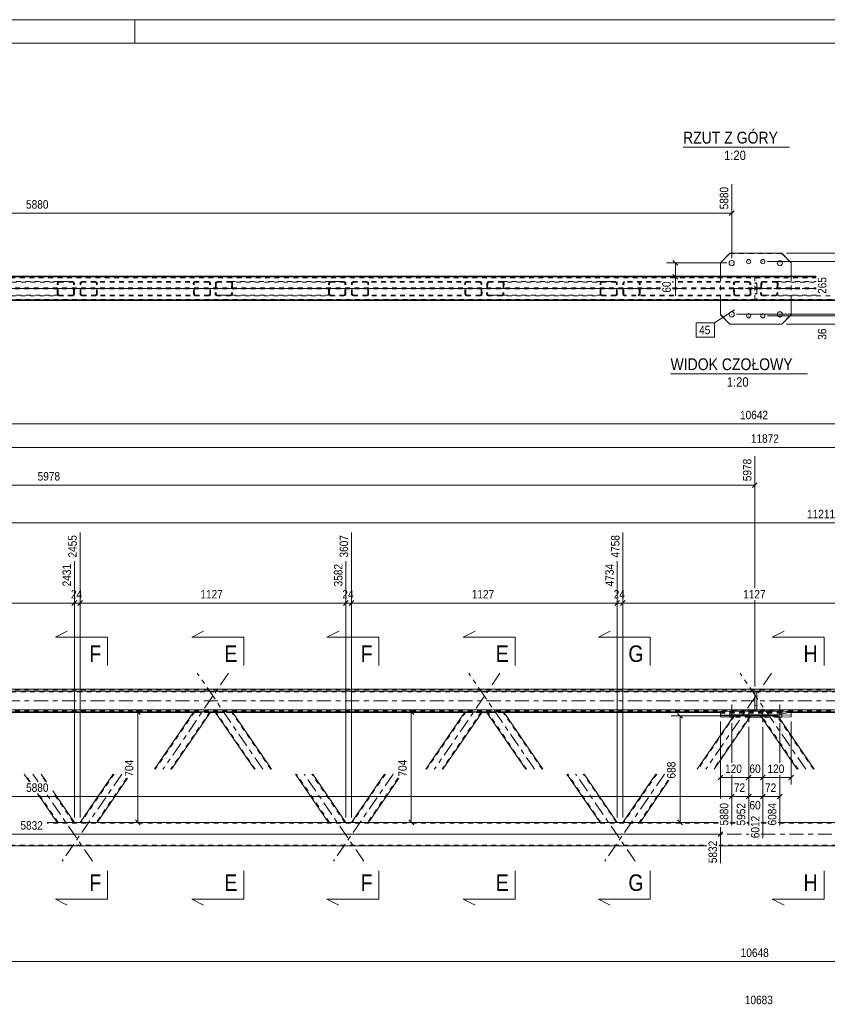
# Model space of a CAD drawing. Header units: millimetres. Extents: x 0 to 914, y 0 to 420.
# Tile 4 of 9: x 260 to 431, y 211 to 420. Entities that reach past the tile are written whole.
import ezdxf

# ---------------------------------------------------------------- set-up
doc = ezdxf.new("R2010")
doc.units = ezdxf.units.MM
for name, pattern in [('XKITLINE00', [0]), ('XKITLINE01', [4, 1, -1, 1, -1]), ('XKITLINE03', [6, 3, -1, 1, -1])]:
    doc.linetypes.add(name, pattern=pattern)
for name, color, linetype, lineweight in [('Arkusz rysunku', 3, 'Continuous', 0), ('Element', 2, 'Continuous', 0), ('Inny typ obiektu', 7, 'Continuous', 0), ('Przekrój', 7, 'Continuous', 0), ('Wymiar', 4, 'Continuous', 0), ('Znak elementu', 2, 'Continuous', 0), ('Śruba', 3, 'Continuous', 0)]:
    doc.layers.add(name, color=color, linetype=linetype, lineweight=lineweight)
doc.styles.add('ARIAL', font='ARIAL.TTF')

msp = doc.modelspace()

# ---------------------------------------------------------------- linework, layer by layer
at = {"layer": 'Arkusz rysunku', "linetype": 'XKITLINE00', "lineweight": 0}
for p, q in [((914, 420), (0, 420)), ((284, 415), (284, 420)), ((909, 415), (5, 415))]:
    msp.add_line(p, q, dxfattribs=at)
at = {"layer": 'Element', "linetype": 'XKITLINE00', "lineweight": 0}
for p, q in [((410.18, 370.47), (408.18, 368.47)), ((421.18, 370.47), (410.18, 370.47)), ((421.18, 370.47), (423.18, 368.47)), ((408.18, 368.47), (408.18, 365.63)), ((423.18, 368.47), (423.18, 365.63)), ((116.58, 365.63), (428.5, 365.63)), ((116.58, 360.63), (714.78, 360.63)), ((116.58, 360.62), (714.78, 360.62)), ((714.78, 360.49), (116.58, 360.49)), ((116.58, 360.48), (714.78, 360.48)), ((408.18, 360.48), (408.18, 357.48)), ((415.48, 360.52), (415.48, 360.62)), ((415.48, 360.52), (415.88, 360.52)), ((415.88, 360.52), (415.88, 360.62)), ((423.18, 357.48), (423.18, 360.48)), ((408.18, 357.45), (408.18, 357.48)), ((408.18, 357.48), (410.18, 355.48)), ((410.18, 355.46), (408.18, 357.45)), ((421.18, 355.48), (423.18, 357.48)), ((423.18, 357.45), (421.18, 355.46)), ((423.18, 357.48), (423.18, 357.45)), ((410.18, 355.46), (410.18, 355.48)), ((410.18, 355.48), (421.18, 355.48)), ((421.18, 355.46), (410.18, 355.46)), ((421.18, 355.46), (421.18, 355.48)), ((116.58, 278.07), (714.78, 278.07)), ((116.58, 277.67), (714.78, 277.67)), ((415.48, 277.64), (415.48, 273.67)), ((415.48, 277.64), (415.88, 277.64)), ((415.88, 277.64), (415.88, 273.67)), ((116.58, 273.67), (714.78, 273.67)), ((415.88, 273.69), (415.48, 273.69)), ((408.18, 273.27), (116.58, 273.27)), ((296.35, 273.11), (247.18, 273.11)), ((296.43, 273.23), (288.12, 261.09)), ((300.06, 273.23), (291.76, 261.09)), ((296.43, 273.23), (296.46, 273.23)), ((296.46, 273.23), (296.54, 273.24)), ((296.54, 273.24), (296.66, 273.24)), ((296.66, 273.24), (296.8, 273.24)), ((296.8, 273.24), (299.71, 273.24)), ((299.71, 273.24), (299.84, 273.24)), ((299.84, 273.24), (299.96, 273.24)), ((299.96, 273.24), (300.04, 273.23)), ((301.11, 273.11), (299.98, 273.11)), ((300.04, 273.23), (300.06, 273.23)), ((309.34, 261.09), (301.03, 273.23)), ((301.03, 273.23), (301.05, 273.23)), ((301.05, 273.23), (301.13, 273.24)), ((301.13, 273.24), (301.25, 273.24)), ((301.25, 273.24), (301.39, 273.24)), ((301.39, 273.24), (304.29, 273.24)), ((304.29, 273.24), (304.43, 273.24)), ((304.43, 273.24), (304.55, 273.24)), ((304.55, 273.24), (304.63, 273.23)), ((304.63, 273.23), (304.66, 273.23)), ((312.97, 261.09), (304.66, 273.23)), ((353.91, 273.11), (304.74, 273.11)), ((353.99, 273.23), (345.69, 261.09)), ((357.63, 273.23), (349.32, 261.09)), ((353.99, 273.23), (354.02, 273.23)), ((354.02, 273.23), (354.1, 273.24)), ((354.1, 273.24), (354.22, 273.24)), ((354.22, 273.24), (354.36, 273.24)), ((354.36, 273.24), (357.27, 273.24)), ((357.27, 273.24), (357.41, 273.24)), ((357.41, 273.24), (357.53, 273.24)), ((357.53, 273.24), (357.6, 273.23)), ((358.67, 273.11), (357.55, 273.11)), ((357.6, 273.23), (357.63, 273.23)), ((366.9, 261.09), (358.59, 273.23)), ((358.59, 273.23), (358.62, 273.23)), ((358.62, 273.23), (358.7, 273.24)), ((358.7, 273.24), (358.81, 273.24)), ((358.81, 273.24), (358.95, 273.24)), ((358.95, 273.24), (361.86, 273.24)), ((361.86, 273.24), (362, 273.24)), ((362, 273.24), (362.12, 273.24)), ((362.12, 273.24), (362.2, 273.23)), ((362.2, 273.23), (362.23, 273.23)), ((370.54, 261.09), (362.23, 273.23)), ((408.18, 273.11), (362.31, 273.11)), ((411.01, 272.43), (403.25, 261.09)), ((414.65, 272.43), (406.89, 261.09)), ((410.18, 273.43), (408.18, 273.36)), ((408.18, 273.36), (408.18, 272.22)), ((408.18, 272.56), (410.18, 272.63)), ((408.18, 272.22), (410.18, 272.16)), ((410.18, 272.63), (410.18, 273.43)), ((421.18, 273.43), (410.18, 273.43)), ((421.18, 272.63), (410.18, 272.63)), ((410.83, 272.16), (410.18, 272.16)), ((411.01, 272.43), (411.04, 272.43)), ((411.04, 272.43), (411.12, 272.44)), ((411.12, 272.44), (411.24, 272.44)), ((411.24, 272.44), (411.38, 272.44)), ((411.38, 272.44), (414.29, 272.44)), ((414.29, 272.44), (414.43, 272.44)), ((414.43, 272.44), (414.55, 272.44)), ((416.89, 272.16), (414.46, 272.16)), ((414.55, 272.44), (414.62, 272.43)), ((414.62, 272.43), (414.65, 272.43)), ((424.47, 261.09), (416.71, 272.43)), ((416.71, 272.43), (416.73, 272.43)), ((416.73, 272.43), (416.81, 272.44)), ((416.81, 272.44), (416.93, 272.44)), ((416.93, 272.44), (417.07, 272.44)), ((417.07, 272.44), (419.97, 272.44)), ((419.97, 272.44), (420.11, 272.44)), ((420.11, 272.44), (420.23, 272.44)), ((420.23, 272.44), (420.31, 272.43)), ((420.31, 272.43), (420.34, 272.43)), ((428.1, 261.09), (420.34, 272.43)), ((421.18, 272.16), (420.53, 272.16)), ((421.18, 273.43), (421.18, 272.63)), ((423.18, 273.36), (421.18, 273.43)), ((423.18, 272.56), (421.18, 272.63)), ((421.18, 272.16), (423.18, 272.22)), ((423.18, 273.36), (423.18, 272.22)), ((714.78, 273.27), (423.18, 273.27)), ((469.05, 273.11), (423.18, 273.11)), ((261.62, 258.46), (260.51, 260.09)), ((265.26, 258.46), (264.14, 260.09)), ((279.38, 260.09), (272.37, 249.84)), ((282.39, 259.18), (276, 249.84)), ((325.09, 249.84), (318.08, 260.09)), ((328.73, 249.84), (321.71, 260.09)), ((336.95, 260.09), (329.93, 249.84)), ((339.96, 259.18), (333.57, 249.84)), ((382.66, 249.84), (375.64, 260.09)), ((386.29, 249.84), (379.28, 260.09)), ((394.51, 260.09), (387.5, 249.84)), ((397.25, 258.78), (391.13, 249.84)), ((267.52, 249.84), (263.35, 255.94)), ((271.16, 249.84), (266.61, 256.49)), ((407.7, 249.84), (265.41, 249.84)), ((411.3, 249.84), (410.22, 249.84)), ((414.3, 249.84), (413.82, 249.84)), ((417.89, 249.84), (416.82, 249.84)), ((674.12, 249.84), (420.41, 249.84)), ((149.62, 244.84), (405.3, 244.84)), ((407.82, 244.84), (681.73, 244.84))]:
    msp.add_line(p, q, dxfattribs=at)
at = {"layer": 'Element', "linetype": 'XKITLINE01', "lineweight": 0}
for p, q in [((408.18, 368.45), (410.18, 370.45)), ((410.18, 370.45), (410.18, 370.47)), ((410.18, 370.45), (421.18, 370.45)), ((421.18, 370.45), (421.18, 370.47)), ((421.18, 370.45), (423.18, 368.45)), ((116.58, 365.61), (428.5, 365.61)), ((428.5, 365.49), (116.58, 365.49)), ((116.58, 365.48), (428.5, 365.48)), ((428.5, 365.48), (149.62, 365.48)), ((149.62, 365.28), (428.5, 365.28)), ((408.18, 365.63), (408.18, 360.48)), ((415.48, 365.59), (415.48, 363.15)), ((415.88, 365.59), (415.48, 365.59)), ((415.48, 365.46), (415.88, 365.46)), ((415.88, 363.15), (415.88, 365.59)), ((423.18, 365.63), (423.18, 360.48)), ((243.88, 364.33), (267.89, 364.33)), ((246.79, 364.48), (270.8, 364.48)), ((267.52, 364.18), (267.55, 364.29)), ((267.52, 361.78), (267.52, 364.18)), ((267.55, 364.29), (267.63, 364.39)), ((267.63, 364.39), (267.75, 364.46)), ((267.72, 364.24), (267.71, 364.18)), ((267.71, 361.78), (267.71, 364.18)), ((267.76, 364.29), (267.72, 364.24)), ((267.75, 364.46), (267.89, 364.48)), ((267.82, 364.32), (267.76, 364.29)), ((267.89, 364.33), (267.82, 364.32)), ((267.89, 364.48), (270.8, 364.48)), ((267.89, 364.33), (270.8, 364.33)), ((270.8, 364.48), (270.93, 364.46)), ((270.87, 364.32), (270.8, 364.33)), ((270.92, 364.29), (270.87, 364.32)), ((270.96, 364.24), (270.92, 364.29)), ((270.93, 364.46), (271.05, 364.39)), ((270.98, 364.18), (270.96, 364.24)), ((270.98, 361.78), (270.98, 364.18)), ((271.05, 364.39), (271.13, 364.29)), ((271.13, 364.29), (271.16, 364.18)), ((271.16, 361.78), (271.16, 364.18)), ((272.37, 364.18), (272.39, 364.29)), ((272.37, 361.78), (272.37, 364.18)), ((272.39, 364.29), (272.47, 364.39)), ((272.47, 364.39), (272.59, 364.46)), ((272.56, 364.24), (272.55, 364.18)), ((272.55, 361.78), (272.55, 364.18)), ((272.6, 364.29), (272.56, 364.24)), ((272.59, 364.46), (272.73, 364.48)), ((272.66, 364.32), (272.6, 364.29)), ((272.73, 364.33), (272.66, 364.32)), ((299.64, 364.48), (272.73, 364.48)), ((299.64, 364.33), (272.73, 364.33)), ((275.64, 364.48), (275.78, 364.46)), ((275.71, 364.32), (275.64, 364.33)), ((275.77, 364.29), (275.71, 364.32)), ((275.81, 364.24), (275.77, 364.29)), ((275.78, 364.46), (275.9, 364.39)), ((275.82, 364.18), (275.81, 364.24)), ((275.82, 361.78), (275.82, 364.18)), ((275.9, 364.39), (275.97, 364.29)), ((275.97, 364.29), (276, 364.18)), ((276, 361.78), (276, 364.18)), ((296.4, 364.29), (296.38, 364.18)), ((296.43, 361.78), (296.38, 364.18)), ((296.48, 364.39), (296.4, 364.29)), ((296.59, 364.46), (296.48, 364.39)), ((296.56, 364.18), (296.57, 364.24)), ((296.61, 361.78), (296.56, 364.18)), ((296.57, 364.24), (296.61, 364.29)), ((296.73, 364.48), (296.59, 364.46)), ((296.61, 364.29), (296.67, 364.32)), ((296.67, 364.32), (296.74, 364.33)), ((299.78, 364.46), (299.64, 364.48)), ((299.64, 364.33), (299.71, 364.32)), ((299.71, 364.32), (299.77, 364.29)), ((299.77, 364.29), (299.81, 364.24)), ((299.9, 364.39), (299.78, 364.46)), ((299.81, 364.24), (299.83, 364.18)), ((299.88, 361.78), (299.83, 364.18)), ((299.98, 364.29), (299.9, 364.39)), ((300.01, 364.18), (299.98, 364.29)), ((300.06, 361.78), (300.01, 364.18)), ((301.08, 364.18), (301.03, 361.78)), ((301.11, 364.29), (301.08, 364.18)), ((301.19, 364.39), (301.11, 364.29)), ((301.31, 364.46), (301.19, 364.39)), ((301.26, 364.18), (301.21, 361.78)), ((301.26, 364.18), (301.28, 364.24)), ((301.28, 364.24), (301.32, 364.29)), ((301.45, 364.48), (301.31, 364.46)), ((301.32, 364.29), (301.38, 364.32)), ((301.38, 364.32), (301.45, 364.33)), ((301.45, 364.48), (304.36, 364.48)), ((301.45, 364.33), (325.45, 364.33)), ((301.45, 364.33), (304.36, 364.33)), ((304.36, 364.48), (328.36, 364.48)), ((304.5, 364.46), (304.36, 364.48)), ((304.36, 364.33), (304.42, 364.32)), ((304.42, 364.32), (304.48, 364.29)), ((304.48, 364.29), (304.52, 364.24)), ((304.53, 364.18), (304.48, 361.78)), ((304.61, 364.39), (304.5, 364.46)), ((304.52, 364.24), (304.53, 364.18)), ((304.69, 364.29), (304.61, 364.39)), ((304.72, 364.18), (304.66, 361.78)), ((304.72, 364.18), (304.69, 364.29)), ((325.09, 364.18), (325.12, 364.29)), ((325.09, 361.78), (325.09, 364.18)), ((325.12, 364.29), (325.2, 364.39)), ((325.2, 364.39), (325.31, 364.46)), ((325.29, 364.24), (325.27, 364.18)), ((325.27, 361.78), (325.27, 364.18)), ((325.32, 364.29), (325.29, 364.24)), ((325.31, 364.46), (325.45, 364.48)), ((325.38, 364.32), (325.32, 364.29)), ((325.45, 364.33), (325.38, 364.32)), ((325.45, 364.48), (328.36, 364.48)), ((325.45, 364.33), (328.36, 364.33)), ((328.36, 364.48), (328.5, 364.46)), ((328.43, 364.32), (328.36, 364.33)), ((328.49, 364.29), (328.43, 364.32)), ((328.53, 364.24), (328.49, 364.29)), ((328.5, 364.46), (328.62, 364.39)), ((328.54, 364.18), (328.53, 364.24)), ((328.54, 361.78), (328.54, 364.18)), ((328.62, 364.39), (328.7, 364.29)), ((328.7, 364.29), (328.73, 364.18)), ((328.73, 361.78), (328.73, 364.18)), ((329.93, 364.18), (329.96, 364.29)), ((329.93, 361.78), (329.93, 364.18)), ((329.96, 364.29), (330.04, 364.39)), ((330.04, 364.39), (330.16, 364.46)), ((330.13, 364.24), (330.11, 364.18)), ((330.11, 361.78), (330.11, 364.18)), ((330.17, 364.29), (330.13, 364.24)), ((330.16, 364.46), (330.3, 364.48)), ((330.23, 364.32), (330.17, 364.29)), ((330.3, 364.33), (330.23, 364.32)), ((357.21, 364.48), (330.3, 364.48)), ((357.21, 364.33), (330.3, 364.33)), ((333.2, 364.48), (333.34, 364.46)), ((333.27, 364.32), (333.2, 364.33)), ((333.33, 364.29), (333.27, 364.32)), ((333.37, 364.24), (333.33, 364.29)), ((333.34, 364.46), (333.46, 364.39)), ((333.39, 364.18), (333.37, 364.24)), ((333.39, 361.78), (333.39, 364.18)), ((333.46, 364.39), (333.54, 364.29)), ((333.54, 364.29), (333.57, 364.18)), ((333.57, 361.78), (333.57, 364.18)), ((353.97, 364.29), (353.94, 364.18)), ((353.99, 361.78), (353.94, 364.18)), ((354.04, 364.39), (353.97, 364.29)), ((354.16, 364.46), (354.04, 364.39)), ((354.12, 364.18), (354.14, 364.24)), ((354.18, 361.78), (354.12, 364.18)), ((354.14, 364.24), (354.18, 364.29)), ((354.3, 364.48), (354.16, 364.46)), ((354.18, 364.29), (354.23, 364.32)), ((354.23, 364.32), (354.3, 364.33)), ((357.35, 364.46), (357.21, 364.48)), ((357.21, 364.33), (357.28, 364.32)), ((357.28, 364.32), (357.34, 364.29)), ((357.34, 364.29), (357.38, 364.24)), ((357.47, 364.39), (357.35, 364.46)), ((357.38, 364.24), (357.4, 364.18)), ((357.45, 361.78), (357.4, 364.18)), ((357.55, 364.29), (357.47, 364.39)), ((357.58, 364.18), (357.55, 364.29)), ((357.63, 361.78), (357.58, 364.18)), ((358.65, 364.18), (358.59, 361.78)), ((358.68, 364.29), (358.65, 364.18)), ((358.76, 364.39), (358.68, 364.29)), ((358.88, 364.46), (358.76, 364.39)), ((358.83, 364.18), (358.78, 361.78)), ((358.83, 364.18), (358.84, 364.24)), ((358.84, 364.24), (358.88, 364.29)), ((359.02, 364.48), (358.88, 364.46)), ((358.88, 364.29), (358.94, 364.32)), ((358.94, 364.32), (359.01, 364.33)), ((359.01, 364.33), (383.02, 364.33)), ((359.01, 364.33), (361.92, 364.33)), ((359.02, 364.48), (361.92, 364.48)), ((361.92, 364.48), (385.93, 364.48)), ((362.06, 364.46), (361.92, 364.48)), ((361.92, 364.33), (361.99, 364.32)), ((361.99, 364.32), (362.05, 364.29)), ((362.05, 364.29), (362.09, 364.24)), ((362.1, 364.18), (362.05, 361.78)), ((362.18, 364.39), (362.06, 364.46)), ((362.09, 364.24), (362.1, 364.18)), ((362.26, 364.29), (362.18, 364.39)), ((362.28, 364.18), (362.23, 361.78)), ((362.28, 364.18), (362.26, 364.29)), ((382.66, 364.18), (382.68, 364.29)), ((382.66, 361.78), (382.66, 364.18)), ((382.68, 364.29), (382.76, 364.39)), ((382.76, 364.39), (382.88, 364.46)), ((382.85, 364.24), (382.84, 364.18)), ((382.84, 361.78), (382.84, 364.18)), ((382.89, 364.29), (382.85, 364.24)), ((382.88, 364.46), (383.02, 364.48)), ((382.95, 364.32), (382.89, 364.29)), ((383.02, 364.33), (382.95, 364.32)), ((383.02, 364.48), (385.93, 364.48)), ((383.02, 364.33), (385.93, 364.33)), ((385.93, 364.48), (386.07, 364.46)), ((386, 364.32), (385.93, 364.33)), ((386.06, 364.29), (386, 364.32)), ((386.1, 364.24), (386.06, 364.29)), ((386.07, 364.46), (386.18, 364.39)), ((386.11, 364.18), (386.1, 364.24)), ((386.11, 361.78), (386.11, 364.18)), ((386.18, 364.39), (386.26, 364.29)), ((386.26, 364.29), (386.29, 364.18)), ((386.29, 361.78), (386.29, 364.18)), ((387.5, 364.18), (387.53, 364.29)), ((387.5, 361.78), (387.5, 364.18)), ((387.53, 364.29), (387.61, 364.39)), ((387.61, 364.39), (387.72, 364.46)), ((387.69, 364.24), (387.68, 364.18)), ((387.68, 361.78), (387.68, 364.18)), ((387.73, 364.29), (387.69, 364.24)), ((387.72, 364.46), (387.86, 364.48)), ((387.79, 364.32), (387.73, 364.29)), ((387.86, 364.33), (387.79, 364.32)), ((395.5, 364.48), (387.86, 364.48)), ((395.5, 364.33), (387.86, 364.33)), ((390.77, 364.48), (390.91, 364.46)), ((390.84, 364.32), (390.77, 364.33)), ((390.9, 364.29), (390.84, 364.32)), ((390.94, 364.24), (390.9, 364.29)), ((390.91, 364.46), (391.03, 364.39)), ((390.95, 364.18), (390.94, 364.24)), ((390.95, 361.78), (390.95, 364.18)), ((391.03, 364.39), (391.11, 364.29)), ((391.11, 364.29), (391.13, 364.18)), ((391.13, 361.78), (391.13, 364.18)), ((414.23, 364.48), (398.02, 364.48)), ((414.23, 364.33), (398.02, 364.33)), ((410.99, 364.29), (410.96, 364.18)), ((411.01, 361.78), (410.96, 364.18)), ((411.06, 364.39), (410.99, 364.29)), ((411.18, 364.46), (411.06, 364.39)), ((411.14, 364.18), (411.15, 364.24)), ((411.19, 361.78), (411.14, 364.18)), ((411.15, 364.24), (411.19, 364.29)), ((411.32, 364.48), (411.18, 364.46)), ((411.19, 364.29), (411.25, 364.32)), ((411.25, 364.32), (411.32, 364.33)), ((414.37, 364.46), (414.23, 364.48)), ((414.23, 364.33), (414.3, 364.32)), ((414.3, 364.32), (414.36, 364.29)), ((414.36, 364.29), (414.4, 364.24)), ((414.48, 364.39), (414.37, 364.46)), ((414.4, 364.24), (414.41, 364.18)), ((414.47, 361.78), (414.41, 364.18)), ((414.57, 364.29), (414.48, 364.39)), ((414.6, 364.18), (414.57, 364.29)), ((414.65, 361.78), (414.6, 364.18)), ((415.48, 364.24), (415.88, 364.24)), ((415.48, 364.12), (415.88, 364.12)), ((415.48, 363.21), (415.88, 363.21)), ((416.76, 364.18), (416.71, 361.78)), ((416.79, 364.29), (416.76, 364.18)), ((416.87, 364.39), (416.79, 364.29)), ((416.99, 364.46), (416.87, 364.39)), ((416.94, 364.18), (416.89, 361.78)), ((416.94, 364.18), (416.96, 364.24)), ((416.96, 364.24), (417, 364.29)), ((417.13, 364.48), (416.99, 364.46)), ((417, 364.29), (417.06, 364.32)), ((417.06, 364.32), (417.13, 364.33)), ((417.13, 364.48), (420.04, 364.48)), ((417.13, 364.33), (428.5, 364.33)), ((417.13, 364.33), (420.04, 364.33)), ((420.04, 364.48), (428.5, 364.48)), ((420.18, 364.46), (420.04, 364.48)), ((420.04, 364.33), (420.1, 364.32)), ((420.1, 364.32), (420.16, 364.29)), ((420.16, 364.29), (420.2, 364.24)), ((420.21, 364.18), (420.16, 361.78)), ((420.29, 364.39), (420.18, 364.46)), ((420.2, 364.24), (420.21, 364.18)), ((420.37, 364.29), (420.29, 364.39)), ((420.4, 364.18), (420.34, 361.78)), ((420.4, 364.18), (420.37, 364.29)), ((116.58, 363.13), (395.5, 363.13)), ((116.58, 362.97), (395.5, 362.97)), ((267.89, 361.63), (243.82, 361.63)), ((270.8, 361.48), (246.73, 361.48)), ((267.55, 361.66), (267.52, 361.78)), ((267.63, 361.57), (267.55, 361.66)), ((267.75, 361.5), (267.63, 361.57)), ((267.71, 361.78), (267.72, 361.72)), ((267.72, 361.72), (267.76, 361.67)), ((267.89, 361.48), (267.75, 361.5)), ((267.76, 361.67), (267.82, 361.64)), ((267.82, 361.64), (267.89, 361.63)), ((270.8, 361.63), (267.89, 361.63)), ((267.89, 361.48), (270.8, 361.48)), ((270.8, 361.63), (270.87, 361.64)), ((270.93, 361.5), (270.8, 361.48)), ((270.87, 361.64), (270.92, 361.67)), ((270.92, 361.67), (270.96, 361.72)), ((271.05, 361.57), (270.93, 361.5)), ((270.96, 361.72), (270.98, 361.78)), ((271.13, 361.66), (271.05, 361.57)), ((271.16, 361.78), (271.13, 361.66)), ((272.39, 361.66), (272.37, 361.78)), ((272.47, 361.57), (272.39, 361.66)), ((272.59, 361.5), (272.47, 361.57)), ((272.55, 361.78), (272.56, 361.72)), ((272.56, 361.72), (272.6, 361.67)), ((272.73, 361.48), (272.59, 361.5)), ((272.6, 361.67), (272.66, 361.64)), ((272.66, 361.64), (272.73, 361.63)), ((299.7, 361.63), (272.73, 361.63)), ((299.71, 361.48), (272.73, 361.48)), ((275.64, 361.63), (275.71, 361.64)), ((275.78, 361.5), (275.64, 361.48)), ((275.71, 361.64), (275.77, 361.67)), ((275.77, 361.67), (275.81, 361.72)), ((275.9, 361.57), (275.78, 361.5)), ((275.81, 361.72), (275.82, 361.78)), ((275.97, 361.66), (275.9, 361.57)), ((276, 361.78), (275.97, 361.66)), ((296.43, 361.78), (296.46, 361.66)), ((296.46, 361.66), (296.54, 361.57)), ((296.54, 361.57), (296.66, 361.5)), ((296.62, 361.72), (296.61, 361.78)), ((296.67, 361.67), (296.62, 361.72)), ((296.66, 361.5), (296.8, 361.48)), ((296.72, 361.64), (296.67, 361.67)), ((296.79, 361.63), (296.72, 361.64)), ((299.77, 361.64), (299.7, 361.63)), ((299.71, 361.48), (299.84, 361.5)), ((299.83, 361.67), (299.77, 361.64)), ((299.87, 361.72), (299.83, 361.67)), ((299.84, 361.5), (299.96, 361.57)), ((299.88, 361.78), (299.87, 361.72)), ((299.96, 361.57), (300.04, 361.66)), ((300.04, 361.66), (300.06, 361.78)), ((301.03, 361.78), (301.05, 361.67)), ((301.05, 361.67), (301.13, 361.57)), ((301.13, 361.57), (301.25, 361.5)), ((301.22, 361.72), (301.21, 361.78)), ((301.26, 361.67), (301.22, 361.72)), ((301.25, 361.5), (301.39, 361.48)), ((301.32, 361.64), (301.26, 361.67)), ((301.39, 361.63), (301.32, 361.64)), ((325.45, 361.63), (301.39, 361.63)), ((301.39, 361.63), (304.3, 361.63)), ((304.29, 361.48), (301.39, 361.48)), ((304.29, 361.48), (304.43, 361.5)), ((328.36, 361.48), (304.29, 361.48)), ((304.37, 361.64), (304.3, 361.63)), ((304.43, 361.67), (304.37, 361.64)), ((304.47, 361.72), (304.43, 361.67)), ((304.43, 361.5), (304.55, 361.57)), ((304.48, 361.78), (304.47, 361.72)), ((304.55, 361.57), (304.63, 361.67)), ((304.63, 361.67), (304.66, 361.78)), ((325.12, 361.66), (325.09, 361.78)), ((325.2, 361.57), (325.12, 361.66)), ((325.31, 361.5), (325.2, 361.57)), ((325.27, 361.78), (325.29, 361.72)), ((325.29, 361.72), (325.32, 361.67)), ((325.45, 361.48), (325.31, 361.5)), ((325.32, 361.67), (325.38, 361.64)), ((325.38, 361.64), (325.45, 361.63)), ((328.36, 361.63), (325.45, 361.63)), ((325.45, 361.48), (328.36, 361.48)), ((328.36, 361.63), (328.43, 361.64)), ((328.5, 361.5), (328.36, 361.48)), ((328.43, 361.64), (328.49, 361.67)), ((328.49, 361.67), (328.53, 361.72)), ((328.62, 361.57), (328.5, 361.5)), ((328.53, 361.72), (328.54, 361.78)), ((328.7, 361.66), (328.62, 361.57)), ((328.73, 361.78), (328.7, 361.66)), ((329.96, 361.66), (329.93, 361.78)), ((330.04, 361.57), (329.96, 361.66)), ((330.16, 361.5), (330.04, 361.57)), ((330.11, 361.78), (330.13, 361.72)), ((330.13, 361.72), (330.17, 361.67)), ((330.3, 361.48), (330.16, 361.5)), ((330.17, 361.67), (330.23, 361.64)), ((330.23, 361.64), (330.3, 361.63)), ((357.27, 361.63), (330.3, 361.63)), ((357.27, 361.48), (330.3, 361.48)), ((333.2, 361.63), (333.27, 361.64)), ((333.34, 361.5), (333.2, 361.48)), ((333.27, 361.64), (333.33, 361.67)), ((333.33, 361.67), (333.37, 361.72)), ((333.46, 361.57), (333.34, 361.5)), ((333.37, 361.72), (333.39, 361.78)), ((333.54, 361.66), (333.46, 361.57)), ((333.57, 361.78), (333.54, 361.66)), ((353.99, 361.78), (354.02, 361.66)), ((354.02, 361.66), (354.1, 361.57)), ((354.1, 361.57), (354.22, 361.5)), ((354.19, 361.72), (354.18, 361.78)), ((354.23, 361.67), (354.19, 361.72)), ((354.22, 361.5), (354.36, 361.48)), ((354.29, 361.64), (354.23, 361.67)), ((354.36, 361.63), (354.29, 361.64)), ((357.34, 361.64), (357.27, 361.63)), ((357.27, 361.48), (357.41, 361.5)), ((357.4, 361.67), (357.34, 361.64)), ((357.43, 361.72), (357.4, 361.67)), ((357.41, 361.5), (357.53, 361.57)), ((357.45, 361.78), (357.43, 361.72)), ((357.53, 361.57), (357.6, 361.66)), ((357.6, 361.66), (357.63, 361.78)), ((358.59, 361.78), (358.62, 361.67)), ((358.62, 361.67), (358.7, 361.57)), ((358.7, 361.57), (358.81, 361.5)), ((358.79, 361.72), (358.78, 361.78)), ((358.83, 361.67), (358.79, 361.72)), ((358.81, 361.5), (358.95, 361.48)), ((358.89, 361.64), (358.83, 361.67)), ((358.96, 361.63), (358.89, 361.64)), ((361.86, 361.48), (358.95, 361.48)), ((383.02, 361.63), (358.96, 361.63)), ((358.96, 361.63), (361.86, 361.63)), ((361.93, 361.64), (361.86, 361.63)), ((361.86, 361.48), (362, 361.5)), ((385.93, 361.48), (361.86, 361.48)), ((361.99, 361.67), (361.93, 361.64)), ((362.03, 361.72), (361.99, 361.67)), ((362, 361.5), (362.12, 361.57)), ((362.05, 361.78), (362.03, 361.72)), ((362.12, 361.57), (362.2, 361.67)), ((362.2, 361.67), (362.23, 361.78)), ((382.68, 361.66), (382.66, 361.78)), ((382.76, 361.57), (382.68, 361.66)), ((382.88, 361.5), (382.76, 361.57)), ((382.84, 361.78), (382.85, 361.72)), ((382.85, 361.72), (382.89, 361.67)), ((383.02, 361.48), (382.88, 361.5)), ((382.89, 361.67), (382.95, 361.64)), ((382.95, 361.64), (383.02, 361.63)), ((385.93, 361.63), (383.02, 361.63)), ((383.02, 361.48), (385.93, 361.48)), ((385.93, 361.63), (386, 361.64)), ((386.07, 361.5), (385.93, 361.48)), ((386, 361.64), (386.06, 361.67)), ((386.06, 361.67), (386.1, 361.72)), ((386.18, 361.57), (386.07, 361.5)), ((386.1, 361.72), (386.11, 361.78)), ((386.26, 361.66), (386.18, 361.57)), ((386.29, 361.78), (386.26, 361.66)), ((387.53, 361.66), (387.5, 361.78)), ((387.61, 361.57), (387.53, 361.66)), ((387.72, 361.5), (387.61, 361.57)), ((387.68, 361.78), (387.69, 361.72)), ((387.69, 361.72), (387.73, 361.67)), ((387.86, 361.48), (387.72, 361.5)), ((387.73, 361.67), (387.79, 361.64)), ((387.79, 361.64), (387.86, 361.63)), ((414.29, 361.63), (387.86, 361.63)), ((414.29, 361.48), (387.86, 361.48)), ((390.77, 361.63), (390.84, 361.64)), ((390.91, 361.5), (390.77, 361.48)), ((390.84, 361.64), (390.9, 361.67)), ((390.9, 361.67), (390.94, 361.72)), ((391.03, 361.57), (390.91, 361.5)), ((390.94, 361.72), (390.95, 361.78)), ((391.11, 361.66), (391.03, 361.57)), ((391.13, 361.78), (391.11, 361.66)), ((398.02, 363.13), (428.5, 363.13)), ((398.02, 362.97), (428.5, 362.97)), ((411.01, 361.78), (411.04, 361.66)), ((411.04, 361.66), (411.12, 361.57)), ((411.12, 361.57), (411.24, 361.5)), ((411.21, 361.72), (411.19, 361.78)), ((411.25, 361.67), (411.21, 361.72)), ((411.24, 361.5), (411.38, 361.48)), ((411.31, 361.64), (411.25, 361.67)), ((411.38, 361.63), (411.31, 361.64)), ((414.36, 361.64), (414.29, 361.63)), ((414.29, 361.48), (414.43, 361.5)), ((414.41, 361.67), (414.36, 361.64)), ((414.45, 361.72), (414.41, 361.67)), ((414.43, 361.5), (414.55, 361.57)), ((414.47, 361.78), (414.45, 361.72)), ((414.55, 361.57), (414.62, 361.66)), ((414.62, 361.66), (414.65, 361.78)), ((415.88, 363.15), (415.48, 363.15)), ((415.48, 360.62), (415.48, 362.96)), ((415.48, 362.96), (415.88, 362.96)), ((415.48, 362.9), (415.88, 362.9)), ((415.48, 361.99), (415.88, 361.99)), ((415.48, 361.87), (415.88, 361.87)), ((415.88, 362.96), (415.88, 360.62)), ((416.71, 361.78), (416.73, 361.67)), ((416.73, 361.67), (416.81, 361.57)), ((416.81, 361.57), (416.93, 361.5)), ((416.9, 361.72), (416.89, 361.78)), ((416.94, 361.67), (416.9, 361.72)), ((416.93, 361.5), (417.07, 361.48)), ((417, 361.64), (416.94, 361.67)), ((417.07, 361.63), (417, 361.64)), ((428.5, 361.63), (417.07, 361.63)), ((417.07, 361.63), (419.98, 361.63)), ((419.97, 361.48), (417.07, 361.48)), ((419.97, 361.48), (420.11, 361.5)), ((443.49, 361.48), (419.97, 361.48)), ((420.05, 361.64), (419.98, 361.63)), ((420.11, 361.67), (420.05, 361.64)), ((420.15, 361.72), (420.11, 361.67)), ((420.11, 361.5), (420.23, 361.57)), ((420.16, 361.78), (420.15, 361.72)), ((420.23, 361.57), (420.31, 361.67)), ((420.31, 361.67), (420.34, 361.78)), ((681.73, 360.68), (149.62, 360.68)), ((681.73, 360.48), (149.62, 360.48)), ((415.48, 360.64), (415.88, 360.64)), ((116.58, 277.91), (714.78, 277.91)), ((415.48, 277.6), (415.48, 277.64)), ((415.88, 277.6), (415.88, 277.64)), ((714.78, 277.57), (116.58, 277.57)), ((714.78, 277.51), (116.58, 277.51)), ((415.48, 277.6), (415.88, 277.6)), ((415.48, 277.53), (415.48, 273.54)), ((415.48, 277.53), (415.88, 277.53)), ((415.48, 277.49), (415.88, 277.49)), ((415.48, 276.57), (415.88, 276.57)), ((415.48, 276.56), (415.88, 276.56)), ((415.88, 277.53), (415.88, 273.54)), ((116.58, 273.61), (714.78, 273.61)), ((116.58, 273.51), (714.78, 273.51)), ((415.48, 274.62), (415.88, 274.62)), ((415.88, 274.61), (415.48, 274.61)), ((415.48, 273.69), (415.48, 273.65)), ((415.48, 273.65), (415.48, 273.67)), ((415.48, 273.65), (415.88, 273.65)), ((415.48, 273.58), (415.88, 273.58)), ((415.48, 273.54), (415.88, 273.54)), ((415.88, 273.65), (415.88, 273.69)), ((415.88, 273.65), (415.88, 273.67)), ((296.61, 273.23), (288.3, 261.09)), ((299.88, 273.23), (291.57, 261.09)), ((299.98, 273.11), (296.35, 273.11)), ((296.4, 273.15), (296.38, 273.15)), ((296.48, 273.15), (296.4, 273.15)), ((296.59, 273.14), (296.48, 273.15)), ((296.56, 273.15), (296.57, 273.15)), ((296.57, 273.15), (296.6, 273.15)), ((296.73, 273.14), (296.59, 273.14)), ((296.6, 273.15), (296.61, 273.15)), ((296.61, 273.23), (296.62, 273.23)), ((296.61, 273.15), (296.67, 273.15)), ((296.62, 273.23), (296.65, 273.23)), ((296.65, 273.23), (296.67, 273.23)), ((296.72, 273.23), (296.67, 273.23)), ((296.67, 273.15), (296.74, 273.15)), ((296.79, 273.23), (296.72, 273.23)), ((296.73, 273.14), (299.64, 273.14)), ((296.74, 273.15), (299.64, 273.15)), ((296.79, 273.23), (299.7, 273.23)), ((299.64, 273.15), (299.71, 273.15)), ((299.78, 273.14), (299.64, 273.14)), ((299.77, 273.23), (299.7, 273.23)), ((299.71, 273.15), (299.77, 273.15)), ((299.83, 273.23), (299.77, 273.23)), ((299.77, 273.15), (299.79, 273.15)), ((299.78, 273.14), (299.82, 273.15)), ((299.79, 273.15), (299.81, 273.15)), ((299.81, 273.15), (299.83, 273.15)), ((299.82, 273.15), (299.9, 273.15)), ((299.83, 273.23), (299.84, 273.23)), ((299.84, 273.23), (299.87, 273.23)), ((299.87, 273.23), (299.88, 273.23)), ((299.98, 273.15), (299.9, 273.15)), ((300.01, 273.15), (299.98, 273.15)), ((301.03, 273.23), (301.08, 273.15)), ((301.11, 273.15), (301.08, 273.15)), ((301.19, 273.15), (301.11, 273.15)), ((304.74, 273.11), (301.11, 273.11)), ((301.31, 273.14), (301.19, 273.15)), ((301.26, 273.15), (301.21, 273.23)), ((301.21, 273.23), (301.22, 273.23)), ((301.22, 273.23), (301.25, 273.23)), ((301.25, 273.23), (301.26, 273.23)), ((301.32, 273.23), (301.26, 273.23)), ((309.52, 261.09), (301.26, 273.15)), ((301.26, 273.15), (301.28, 273.15)), ((301.28, 273.15), (301.31, 273.15)), ((301.31, 273.15), (301.32, 273.15)), ((301.45, 273.14), (301.31, 273.14)), ((301.39, 273.23), (301.32, 273.23)), ((301.32, 273.15), (301.38, 273.15)), ((301.38, 273.15), (301.45, 273.15)), ((301.39, 273.23), (304.3, 273.23)), ((301.45, 273.15), (304.36, 273.15)), ((301.45, 273.14), (304.36, 273.14)), ((304.37, 273.23), (304.3, 273.23)), ((304.36, 273.15), (304.42, 273.15)), ((304.5, 273.14), (304.36, 273.14)), ((304.43, 273.23), (304.37, 273.23)), ((304.42, 273.15), (304.48, 273.15)), ((304.43, 273.23), (304.44, 273.23)), ((304.44, 273.23), (304.47, 273.23)), ((304.47, 273.23), (304.48, 273.23)), ((304.53, 273.15), (304.48, 273.23)), ((304.48, 273.15), (304.49, 273.15)), ((304.49, 273.15), (304.52, 273.15)), ((304.5, 273.14), (304.54, 273.15)), ((304.52, 273.15), (304.53, 273.15)), ((312.79, 261.09), (304.53, 273.15)), ((304.54, 273.15), (304.61, 273.15)), ((304.69, 273.15), (304.61, 273.15)), ((304.66, 273.23), (304.72, 273.15)), ((304.72, 273.15), (304.69, 273.15)), ((354.18, 273.23), (345.87, 261.09)), ((357.45, 273.23), (349.14, 261.09)), ((357.55, 273.11), (353.91, 273.11)), ((353.97, 273.15), (353.94, 273.15)), ((354.04, 273.15), (353.97, 273.15)), ((354.16, 273.14), (354.04, 273.15)), ((354.12, 273.15), (354.14, 273.15)), ((354.14, 273.15), (354.16, 273.15)), ((354.16, 273.15), (354.18, 273.15)), ((354.3, 273.14), (354.16, 273.14)), ((354.18, 273.23), (354.19, 273.23)), ((354.18, 273.15), (354.23, 273.15)), ((354.19, 273.23), (354.22, 273.23)), ((354.22, 273.23), (354.23, 273.23)), ((354.29, 273.23), (354.23, 273.23)), ((354.23, 273.15), (354.3, 273.15)), ((354.36, 273.23), (354.29, 273.23)), ((354.3, 273.15), (357.21, 273.15)), ((354.3, 273.14), (357.21, 273.14)), ((354.36, 273.23), (357.27, 273.23)), ((357.21, 273.15), (357.28, 273.15)), ((357.35, 273.14), (357.21, 273.14)), ((357.34, 273.23), (357.27, 273.23)), ((357.28, 273.15), (357.34, 273.15)), ((357.4, 273.23), (357.34, 273.23)), ((357.34, 273.15), (357.35, 273.15)), ((357.35, 273.15), (357.38, 273.15)), ((357.35, 273.14), (357.39, 273.15)), ((357.38, 273.15), (357.4, 273.15)), ((357.39, 273.15), (357.47, 273.15)), ((357.4, 273.23), (357.41, 273.23)), ((357.41, 273.23), (357.43, 273.23)), ((357.43, 273.23), (357.45, 273.23)), ((357.55, 273.15), (357.47, 273.15)), ((357.58, 273.15), (357.55, 273.15)), ((358.59, 273.23), (358.65, 273.15)), ((358.68, 273.15), (358.65, 273.15)), ((362.31, 273.11), (358.67, 273.11)), ((358.76, 273.15), (358.68, 273.15)), ((358.88, 273.14), (358.76, 273.15)), ((358.83, 273.15), (358.78, 273.23)), ((358.78, 273.23), (358.79, 273.23)), ((358.79, 273.23), (358.82, 273.23)), ((358.82, 273.23), (358.83, 273.23)), ((358.89, 273.23), (358.83, 273.23)), ((367.08, 261.09), (358.83, 273.15)), ((358.83, 273.15), (358.84, 273.15)), ((358.84, 273.15), (358.87, 273.15)), ((358.87, 273.15), (358.88, 273.15)), ((358.88, 273.15), (358.94, 273.15)), ((359.02, 273.14), (358.88, 273.14)), ((358.96, 273.23), (358.89, 273.23)), ((358.94, 273.15), (359.01, 273.15)), ((358.96, 273.23), (361.86, 273.23)), ((359.01, 273.15), (361.92, 273.15)), ((359.02, 273.14), (361.92, 273.14)), ((361.93, 273.23), (361.86, 273.23)), ((361.92, 273.15), (361.99, 273.15)), ((362.06, 273.14), (361.92, 273.14)), ((361.99, 273.23), (361.93, 273.23)), ((361.99, 273.23), (362, 273.23)), ((361.99, 273.15), (362.05, 273.15)), ((362, 273.23), (362.03, 273.23)), ((362.03, 273.23), (362.05, 273.23)), ((362.1, 273.15), (362.05, 273.23)), ((362.05, 273.15), (362.06, 273.15)), ((362.06, 273.15), (362.09, 273.15)), ((362.06, 273.14), (362.11, 273.15)), ((362.09, 273.15), (362.1, 273.15)), ((370.36, 261.09), (362.1, 273.15)), ((362.11, 273.15), (362.18, 273.15)), ((362.26, 273.15), (362.18, 273.15)), ((362.23, 273.23), (362.28, 273.15)), ((362.28, 273.15), (362.26, 273.15)), ((411.19, 272.43), (403.43, 261.09)), ((414.47, 272.43), (406.71, 261.09)), ((423.18, 273.27), (408.18, 273.27)), ((423.18, 273.11), (408.18, 273.11)), ((408.18, 273.02), (410.18, 272.96)), ((410.18, 272.96), (421.18, 272.96)), ((410.18, 272.16), (410.18, 272.63)), ((414.46, 272.16), (410.83, 272.16)), ((410.99, 272.35), (410.96, 272.35)), ((411.06, 272.35), (410.99, 272.35)), ((411.18, 272.34), (411.06, 272.35)), ((411.14, 272.35), (411.15, 272.35)), ((411.15, 272.35), (411.18, 272.35)), ((411.18, 272.35), (411.19, 272.35)), ((411.32, 272.34), (411.18, 272.34)), ((411.19, 272.43), (411.21, 272.43)), ((411.19, 272.35), (411.25, 272.35)), ((411.21, 272.43), (411.24, 272.43)), ((411.24, 272.43), (411.25, 272.43)), ((411.31, 272.43), (411.25, 272.43)), ((411.25, 272.35), (411.32, 272.35)), ((411.38, 272.43), (411.31, 272.43)), ((411.32, 272.35), (414.23, 272.35)), ((411.32, 272.34), (414.23, 272.34)), ((411.38, 272.43), (414.29, 272.43)), ((414.23, 272.35), (414.3, 272.35)), ((414.23, 272.34), (414.37, 272.34)), ((414.36, 272.43), (414.29, 272.43)), ((414.3, 272.35), (414.36, 272.35)), ((414.41, 272.43), (414.36, 272.43)), ((414.36, 272.35), (414.37, 272.35)), ((414.37, 272.35), (414.4, 272.35)), ((414.37, 272.34), (414.41, 272.35)), ((414.4, 272.35), (414.41, 272.35)), ((414.41, 272.43), (414.42, 272.43)), ((414.41, 272.35), (414.48, 272.35)), ((414.42, 272.43), (414.45, 272.43)), ((414.45, 272.43), (414.47, 272.43)), ((414.57, 272.35), (414.48, 272.35)), ((414.6, 272.35), (414.57, 272.35)), ((416.71, 272.43), (416.76, 272.35)), ((416.79, 272.35), (416.76, 272.35)), ((416.87, 272.35), (416.79, 272.35)), ((416.99, 272.34), (416.87, 272.35)), ((416.94, 272.35), (416.89, 272.43)), ((416.89, 272.43), (416.9, 272.43)), ((420.53, 272.16), (416.89, 272.16)), ((416.9, 272.43), (416.93, 272.43)), ((416.93, 272.43), (416.94, 272.43)), ((417, 272.43), (416.94, 272.43)), ((424.65, 261.09), (416.94, 272.35)), ((416.94, 272.35), (416.96, 272.35)), ((416.96, 272.35), (416.99, 272.35)), ((416.99, 272.35), (417, 272.35)), ((417.13, 272.34), (416.99, 272.34)), ((417.07, 272.43), (417, 272.43)), ((417, 272.35), (417.06, 272.35)), ((417.06, 272.35), (417.13, 272.35)), ((417.07, 272.43), (419.98, 272.43)), ((417.13, 272.35), (420.04, 272.35)), ((417.13, 272.34), (420.04, 272.34)), ((420.05, 272.43), (419.98, 272.43)), ((420.04, 272.35), (420.1, 272.35)), ((420.04, 272.34), (420.18, 272.34)), ((420.11, 272.43), (420.05, 272.43)), ((420.1, 272.35), (420.16, 272.35)), ((420.11, 272.43), (420.12, 272.43)), ((420.12, 272.43), (420.15, 272.43)), ((420.15, 272.43), (420.16, 272.43)), ((420.21, 272.35), (420.16, 272.43)), ((420.16, 272.35), (420.17, 272.35)), ((420.17, 272.35), (420.2, 272.35)), ((420.18, 272.34), (420.22, 272.35)), ((420.2, 272.35), (420.21, 272.35)), ((427.92, 261.09), (420.21, 272.35)), ((420.22, 272.35), (420.29, 272.35)), ((420.37, 272.35), (420.29, 272.35)), ((420.34, 272.43), (420.4, 272.35)), ((420.4, 272.35), (420.37, 272.35)), ((421.18, 272.96), (423.18, 273.02)), ((421.18, 272.63), (421.18, 272.16)), ((261.81, 258.46), (260.69, 260.09)), ((265.08, 258.46), (263.96, 260.09)), ((279.56, 260.09), (272.55, 249.84)), ((282.21, 259.18), (275.82, 249.84)), ((325.27, 249.84), (318.26, 260.09)), ((328.54, 249.84), (321.53, 260.09)), ((337.13, 260.09), (330.11, 249.84)), ((339.78, 259.18), (333.39, 249.84)), ((382.84, 249.84), (375.82, 260.09)), ((386.11, 249.84), (379.09, 260.09)), ((394.7, 260.09), (387.68, 249.84)), ((397.07, 258.78), (390.95, 249.84)), ((267.71, 249.84), (263.53, 255.94)), ((270.98, 249.84), (266.61, 256.22)), ((407.7, 249.64), (265.41, 249.64)), ((271.16, 249.84), (267.52, 249.84)), ((276, 249.84), (272.37, 249.84)), ((328.73, 249.84), (325.09, 249.84)), ((333.57, 249.84), (329.93, 249.84)), ((386.29, 249.84), (382.66, 249.84)), ((391.13, 249.84), (387.5, 249.84)), ((411.3, 249.64), (410.22, 249.64)), ((414.3, 249.64), (413.82, 249.64)), ((417.89, 249.64), (416.82, 249.64)), ((681.73, 249.64), (420.41, 249.64)), ((149.62, 245.04), (405.3, 245.04)), ((407.82, 245.04), (681.73, 245.04))]:
    msp.add_line(p, q, dxfattribs=at)
at = {"layer": 'Element', "linetype": 'XKITLINE03', "lineweight": 0}
for p, q in [((106.58, 363.05), (395.5, 363.05)), ((139.62, 362.98), (395.5, 362.98)), ((274.99, 362.98), (239.66, 362.98)), ((303.87, 362.98), (268.54, 362.98)), ((332.55, 362.98), (297.22, 362.98)), ((361.43, 362.98), (326.1, 362.98)), ((390.12, 362.98), (354.79, 362.98)), ((395.5, 362.98), (383.67, 362.98)), ((398.02, 363.05), (428.5, 363.05)), ((398.02, 362.98), (428.5, 362.98)), ((419, 362.98), (398.02, 362.98)), ((428.5, 362.98), (412.36, 362.98)), ((303.87, 281.44), (289.94, 261.09)), ((311.15, 261.09), (297.22, 281.44)), ((361.43, 281.44), (347.5, 261.09)), ((368.72, 261.09), (354.79, 281.44)), ((419, 281.44), (405.07, 261.09)), ((426.29, 261.09), (412.36, 281.44)), ((106.58, 275.59), (724.78, 275.59)), ((263.44, 258.46), (262.33, 260.09)), ((281.2, 260.09), (268.54, 241.59)), ((332.55, 241.59), (319.89, 260.09)), ((338.77, 260.09), (326.1, 241.59)), ((390.12, 241.59), (377.46, 260.09)), ((396.33, 260.09), (383.67, 241.59)), ((274.99, 241.59), (265.17, 255.94)), ((139.62, 247.34), (414.3, 247.34)), ((416.82, 247.34), (691.73, 247.34))]:
    msp.add_line(p, q, dxfattribs=at)
at = {"layer": 'Inny typ obiektu', "linetype": 'XKITLINE00', "lineweight": 0}
for p, q in [((400.26, 393), (422.86, 393)), ((397.6, 344.96), (426.68, 344.96))]:
    msp.add_line(p, q, dxfattribs=at)
at = {"layer": 'Przekrój', "linetype": 'XKITLINE00', "lineweight": 0}
for p, q in [((267.16, 289.1), (269.66, 290.35)), ((296.07, 289.1), (298.57, 290.35)), ((324.73, 289.1), (327.23, 290.35)), ((353.64, 289.1), (356.14, 290.35)), ((382.29, 289.1), (384.79, 290.35)), ((419.18, 289.1), (421.68, 290.35)), ((272.16, 289.1), (267.16, 289.1)), ((278.16, 289.1), (272.16, 289.1)), ((278.16, 289.1), (278.16, 283.1)), ((301.07, 289.1), (296.07, 289.1)), ((307.07, 289.1), (301.07, 289.1)), ((307.07, 289.1), (307.07, 283.1)), ((329.73, 289.1), (324.73, 289.1)), ((335.73, 289.1), (329.73, 289.1)), ((335.73, 289.1), (335.73, 283.1)), ((358.64, 289.1), (353.64, 289.1)), ((364.64, 289.1), (358.64, 289.1)), ((364.64, 289.1), (364.64, 283.1)), ((387.29, 289.1), (382.29, 289.1)), ((393.29, 289.1), (387.29, 289.1)), ((393.29, 289.1), (393.29, 283.1)), ((424.18, 289.1), (419.18, 289.1)), ((430.18, 289.1), (424.18, 289.1)), ((430.18, 289.1), (430.18, 283.1)), ((278.16, 233.56), (278.16, 239.56)), ((307.07, 233.56), (307.07, 239.56)), ((335.73, 233.56), (335.73, 239.56)), ((364.64, 233.56), (364.64, 239.56)), ((393.29, 233.56), (393.29, 239.56)), ((430.18, 233.56), (430.18, 239.56)), ((267.16, 233.56), (269.66, 232.31)), ((272.16, 233.56), (267.16, 233.56)), ((278.16, 233.56), (272.16, 233.56)), ((296.07, 233.56), (298.57, 232.31)), ((301.07, 233.56), (296.07, 233.56)), ((307.07, 233.56), (301.07, 233.56)), ((324.73, 233.56), (327.23, 232.31)), ((329.73, 233.56), (324.73, 233.56)), ((335.73, 233.56), (329.73, 233.56)), ((353.64, 233.56), (356.14, 232.31)), ((358.64, 233.56), (353.64, 233.56)), ((364.64, 233.56), (358.64, 233.56)), ((382.29, 233.56), (384.79, 232.31)), ((387.29, 233.56), (382.29, 233.56)), ((393.29, 233.56), (387.29, 233.56)), ((419.18, 233.56), (421.68, 232.31)), ((424.18, 233.56), (419.18, 233.56)), ((430.18, 233.56), (424.18, 233.56))]:
    msp.add_line(p, q, dxfattribs=at)
at = {"layer": 'Wymiar', "linetype": 'XKITLINE00', "lineweight": 0}
for p, q in [((410.57, 369.45), (410.57, 385.14)), ((116.58, 378.98), (410.57, 378.98)), ((411.08, 379.49), (410.07, 378.47)), ((422.18, 370.47), (433.06, 370.47)), ((409.57, 368.45), (396.76, 368.45)), ((398.11, 368.96), (399.13, 367.94)), ((398.62, 365.48), (398.62, 368.45)), ((418.18, 368.74), (727.06, 368.74)), ((428.5, 365.48), (396.76, 365.48)), ((398.11, 365.99), (399.13, 364.97)), ((398.62, 365.48), (398.62, 361.46)), ((398.62, 365.48), (398.62, 361.46)), ((411.58, 357.59), (689.5, 357.59)), ((411.58, 357.59), (689.5, 357.59)), ((418.18, 357.25), (433.06, 357.25)), ((418.18, 357.25), (433.06, 357.25)), ((418.18, 357.25), (689.5, 357.25)), ((422.18, 355.48), (433.06, 355.48)), ((149.62, 334.34), (681.73, 334.34)), ((121.18, 329.34), (714.78, 329.34)), ((415.48, 299.46), (415.48, 327.5)), ((415.98, 321.85), (414.97, 320.83)), ((116.58, 321.34), (415.48, 321.34)), ((149.62, 313.34), (710.18, 313.34)), ((272.37, 250.84), (272.37, 311.32)), ((272.37, 299.46), (272.37, 311.32)), ((329.93, 299.46), (329.93, 311.32)), ((329.93, 250.84), (329.93, 311.32)), ((387.5, 250.84), (387.5, 311.32)), ((387.5, 299.46), (387.5, 311.32)), ((271.16, 299.46), (271.16, 305.2)), ((271.16, 250.84), (271.16, 305.2)), ((328.73, 299.46), (328.73, 305.2)), ((328.73, 250.84), (328.73, 305.2)), ((386.29, 299.46), (386.29, 305.2)), ((386.29, 250.84), (386.29, 305.2)), ((271.67, 296.85), (270.65, 295.83)), ((271.67, 296.85), (270.65, 295.83)), ((271.16, 250.84), (271.16, 296.94)), ((272.88, 296.85), (271.86, 295.83)), ((272.88, 296.85), (271.86, 295.83)), ((272.37, 250.84), (272.37, 296.94)), ((329.23, 296.85), (328.22, 295.83)), ((329.23, 296.85), (328.22, 295.83)), ((328.73, 250.84), (328.73, 296.94)), ((330.44, 296.85), (329.42, 295.83)), ((330.44, 296.85), (329.42, 295.83)), ((329.93, 250.84), (329.93, 296.94)), ((386.8, 296.85), (385.78, 295.83)), ((386.8, 296.85), (385.78, 295.83)), ((386.29, 250.84), (386.29, 296.94)), ((388.01, 296.85), (386.99, 295.83)), ((388.01, 296.85), (386.99, 295.83)), ((387.5, 250.84), (387.5, 296.94)), ((415.48, 278.64), (415.48, 296.94)), ((214.8, 296.34), (271.16, 296.34)), ((271.16, 296.34), (272.37, 296.34)), ((272.37, 296.34), (328.73, 296.34)), ((328.73, 296.34), (329.93, 296.34)), ((329.93, 296.34), (386.29, 296.34)), ((386.29, 296.34), (387.5, 296.34)), ((387.5, 296.34), (443.86, 296.34)), ((284.11, 273.75), (285.13, 272.73)), ((342.11, 273.75), (343.13, 272.73)), ((303.66, 273.24), (282.76, 273.24)), ((284.62, 249.84), (284.62, 273.24)), ((361.22, 273.24), (340.76, 273.24)), ((342.62, 249.84), (342.62, 273.24)), ((419.34, 272.44), (397.76, 272.44)), ((399.11, 272.95), (400.13, 271.93)), ((399.62, 249.84), (399.62, 272.44)), ((408.18, 271.22), (408.18, 257.9)), ((408.18, 271.22), (408.18, 254.88)), ((410.58, 270.86), (410.58, 262.46)), ((410.58, 270.86), (410.58, 262.46)), ((414.18, 270.06), (414.18, 262.46)), ((414.18, 270.06), (414.18, 257.9)), ((414.18, 270.06), (414.18, 262.46)), ((414.18, 270.06), (414.18, 262.46)), ((417.18, 270.06), (417.18, 257.9)), ((417.18, 270.06), (417.18, 262.46)), ((417.18, 270.06), (417.18, 262.46)), ((417.18, 270.06), (417.18, 262.46)), ((420.77, 270.86), (420.77, 262.46)), ((423.18, 271.22), (423.18, 257.9)), ((408.68, 259.85), (407.67, 258.83)), ((408.18, 259.34), (414.18, 259.34)), ((410.58, 259.94), (410.58, 249.18)), ((410.58, 259.94), (410.58, 249.18)), ((414.68, 259.85), (413.67, 258.83)), ((414.68, 259.85), (413.67, 258.83)), ((414.18, 259.94), (414.18, 257.9)), ((414.18, 259.94), (414.18, 254.74)), ((414.18, 259.94), (414.18, 249.18)), ((414.18, 259.34), (417.18, 259.34)), ((417.68, 259.85), (416.67, 258.83)), ((417.68, 259.85), (416.67, 258.83)), ((417.18, 259.94), (417.18, 257.9)), ((417.18, 259.94), (417.18, 246.48)), ((417.18, 259.94), (417.18, 254.74)), ((417.18, 259.34), (423.18, 259.34)), ((420.77, 259.94), (420.77, 249.18)), ((423.68, 259.85), (422.67, 258.83)), ((116.58, 255.34), (410.58, 255.34)), ((411.09, 255.85), (410.07, 254.83)), ((411.09, 255.85), (410.12, 254.88)), ((410.58, 255.34), (414.18, 255.34)), ((414.68, 255.85), (413.67, 254.83)), ((414.68, 255.85), (413.72, 254.88)), ((414.18, 255.34), (417.18, 255.34)), ((417.68, 255.85), (416.67, 254.83)), ((417.68, 255.85), (416.67, 254.83)), ((417.18, 255.34), (420.77, 255.34)), ((421.28, 255.85), (420.26, 254.83)), ((414.18, 252.22), (414.18, 249.18)), ((417.18, 252.22), (417.18, 246.48)), ((295.43, 249.84), (282.76, 249.84)), ((284.11, 250.35), (285.13, 249.33)), ((353, 249.84), (340.76, 249.84)), ((342.11, 250.35), (343.13, 249.33)), ((407.7, 249.84), (397.76, 249.84)), ((399.11, 250.35), (400.13, 249.33)), ((408.18, 248.82), (408.18, 241.18)), ((116.58, 247.34), (408.18, 247.34)), ((408.68, 247.85), (407.67, 246.83)), ((149.62, 220.34), (682.03, 220.34))]:
    msp.add_line(p, q, dxfattribs=at)
at = {"layer": 'Znak elementu', "linetype": 'XKITLINE00', "lineweight": 0}
for p, q in [((411.18, 358.47), (406.94, 355.72)), ((403.07, 355.72), (406.94, 355.72)), ((403.07, 352.72), (403.07, 355.72)), ((406.94, 352.72), (406.94, 355.72)), ((403.07, 352.72), (406.94, 352.72))]:
    msp.add_line(p, q, dxfattribs=at)
at = {"layer": 'Śruba', "linetype": 'XKITLINE00', "lineweight": 0}
for p, q in [((410.57, 368.45), (410.57, 368.36)), ((414.18, 368.66), (414.18, 368.74)), ((417.18, 368.66), (417.18, 368.74)), ((420.78, 368.45), (420.78, 368.36)), ((410.58, 357.59), (410.58, 357.49)), ((414.18, 357.17), (414.18, 357.25)), ((417.18, 357.17), (417.18, 357.25)), ((420.77, 357.59), (420.77, 357.49)), ((410.57, 274.52), (410.57, 271.52)), ((410.58, 274.86), (410.58, 271.86)), ((414.18, 271.42), (414.18, 273.92)), ((414.18, 271.06), (414.18, 273.56)), ((417.18, 271.42), (417.18, 273.92)), ((417.18, 271.06), (417.18, 273.56)), ((420.77, 274.86), (420.77, 271.86)), ((420.78, 274.52), (420.78, 271.52))]:
    msp.add_line(p, q, dxfattribs=at)
for centre, radius in [((410.57, 368.4), 0.55), ((414.18, 368.72), 0.45), ((417.18, 368.72), 0.45), ((420.78, 368.4), 0.55), ((410.58, 357.54), 0.55), ((414.18, 357.23), 0.45), ((417.18, 357.23), 0.45), ((420.77, 357.54), 0.55)]:
    msp.add_circle(centre, radius, dxfattribs=at)

# ---------------------------------------------------------------- texts
at = {"layer": 'Inny typ obiektu', "style": 'ARIAL', "width": 0.85}
for s, height, p in [('RZUT Z GÓRY', 2.5, (400.26, 393.75)), ('1:20', 2, (408.96, 390.25)), ('WIDOK CZOŁOWY', 2.5, (397.6, 345.71)), ('1:20', 2, (409.54, 342.21))]:
    msp.add_text(s, height=height, dxfattribs=at).set_placement(p)
at = {"layer": 'Przekrój', "style": 'ARIAL', "width": 0.85}
for s, p in [('F', (274.31, 283.85)), ('E', (302.96, 283.85)), ('F', (331.87, 283.85)), ('E', (360.52, 283.85)), ('G', (388.66, 283.85)), ('H', (425.81, 283.85)), ('F', (274.31, 235.31)), ('E', (302.96, 235.31)), ('F', (331.87, 235.31)), ('E', (360.52, 235.31)), ('G', (388.66, 235.31)), ('H', (425.81, 235.31))]:
    msp.add_text(s, height=3.5, dxfattribs=at).set_placement(p)
at = {"layer": 'Wymiar', "style": 'ARIAL', "width": 0.85}
for s, p in [('5880', (409.85, 379.8)), ('60', (397.66, 362.13)), ('265', (430.66, 361.86)), ('36', (430.66, 352.14)), ('5978', (414.76, 322.16)), ('2455', (271.65, 305.98)), ('3607', (329.21, 305.98)), ('4758', (386.78, 305.98)), ('2431', (270.44, 299.86)), ('3582', (328.01, 299.86)), ('4734', (385.57, 299.86)), ('704', (283.66, 259.54)), ('704', (341.66, 259.54)), ('688', (398.66, 259.14)), ('5880', (409.86, 249.18)), ('5952', (413.46, 249.18)), ('6084', (420.05, 249.18)), ('6012', (416.46, 246.48)), ('5832', (407.46, 241.18))]:
    msp.add_text(s, height=1.8, rotation=90.0002, dxfattribs=at).set_placement(p)
for s, p in [('5880', (260.9, 379.94)), ('10642', (412.34, 335.3)), ('11872', (414.64, 330.3)), ('5978', (263.36, 322.3)), ('11211', (426.56, 314.3)), ('24', (270.43, 297.3)), ('1127', (297.88, 297.3)), ('24', (327.99, 297.3)), ('1127', (355.44, 297.3)), ('24', (385.56, 297.3)), ('1127', (413.01, 297.3)), ('120', (409.17, 260.3)), ('60', (414.34, 260.3)), ('120', (418.17, 260.3)), ('5880', (260.91, 256.3)), ('72', (411.04, 256.3)), ('72', (417.64, 256.3)), ('60', (414.34, 252.58)), ('5832', (259.71, 248.3)), ('10648', (412.49, 221.3)), ('10683', (413.36, 211.3))]:
    msp.add_text(s, height=1.8, dxfattribs=at).set_placement(p)
at = {"layer": 'Znak elementu', "style": 'ARIAL', "width": 0.85}
msp.add_text('45', height=1.8, dxfattribs=at).set_placement((403.67, 353.32))

doc.saveas('drawing.dxf')
